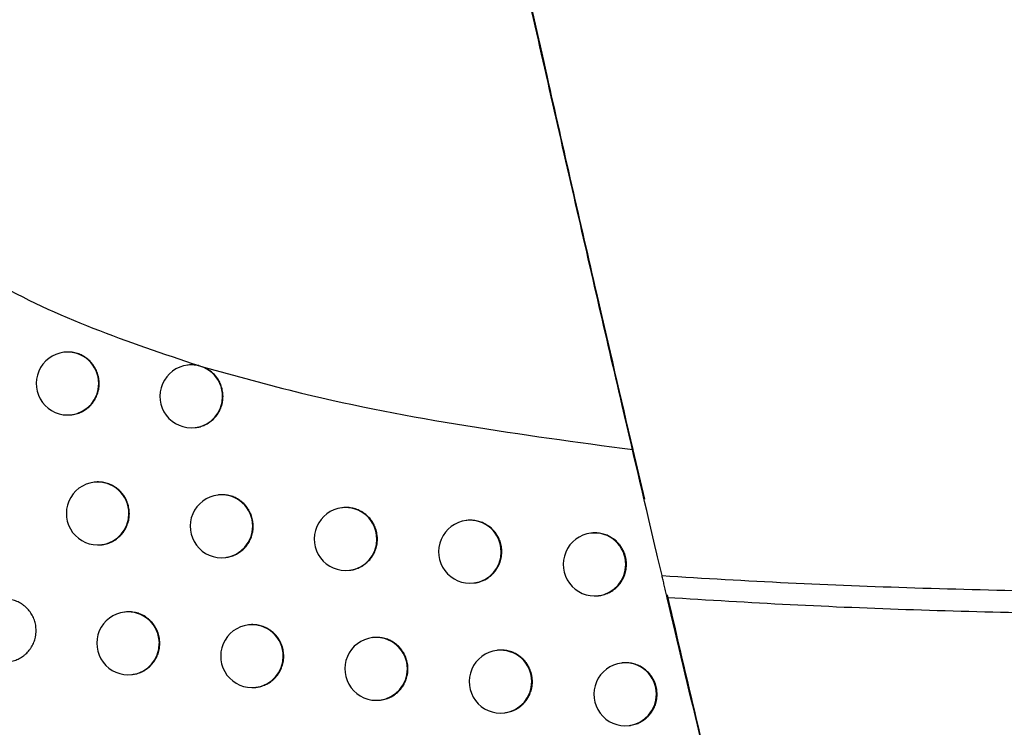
# Model space of a CAD drawing. Header units: millimetres. Extents: x -0.66 to 0.91, y -0.4 to 0.64.
# Tile 157 of 241: x 0.2946 to 0.3102, y 0.0045 to 0.0158. Entities that reach past the tile are written whole.
import ezdxf

# ---------------------------------------------------------------- set-up
doc = ezdxf.new("R2010")
doc.units = ezdxf.units.MM
doc.layers.add('FORMAT', color=7, linetype='Continuous')

msp = doc.modelspace()

# ---------------------------------------------------------------- linework, layer by layer
at = {"layer": 'FORMAT', "color": 7, "linetype": 'Continuous', "lineweight": 25}
for p, q in [((0.295299, 0.010477), (0.295291, 0.010476)), ((0.297267, 0.010274), (0.297259, 0.010273)), ((0.297435, 0.010265), (0.297496, 0.010247)), ((0.29541, 0.009483), (0.295417, 0.009484)), ((0.297378, 0.00928), (0.297386, 0.009281)), ((0.304336, 0.008929), (0.304521, 0.008145)), ((0.295778, 0.008412), (0.295771, 0.008411)), ((0.297747, 0.008209), (0.29774, 0.008208)), ((0.29972, 0.008006), (0.299713, 0.008006)), ((0.301698, 0.007804), (0.30169, 0.007803)), ((0.303679, 0.007602), (0.303672, 0.007602)), ((0.29589, 0.007419), (0.295897, 0.007419)), ((0.297859, 0.007215), (0.297866, 0.007216)), ((0.299832, 0.007013), (0.299839, 0.007013)), ((0.301809, 0.00681), (0.301816, 0.006811)), ((0.303791, 0.006609), (0.303798, 0.00661)), ((0.296262, 0.006349), (0.296255, 0.006348)), ((0.298232, 0.006146), (0.298224, 0.006145)), ((0.300206, 0.005943), (0.300198, 0.005942)), ((0.302184, 0.005741), (0.302176, 0.00574)), ((0.304166, 0.005539), (0.304158, 0.005538)), ((0.296374, 0.005355), (0.296381, 0.005356)), ((0.298343, 0.005152), (0.298351, 0.005153)), ((0.300317, 0.004949), (0.300325, 0.00495)), ((0.302295, 0.004747), (0.302303, 0.004748)), ((0.304277, 0.004545), (0.304285, 0.004546))]:
    msp.add_line(p, q, dxfattribs=at)
for centre, radius, start, end in [((0.295351, 0.00998), 0.0005, 96.834402, 276.834402), ((0.295348, 0.009982), 0.0004977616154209, 359.783656, 96.494217), ((0.297319, 0.009776), 0.0005, 96.834402, 276.834402), ((0.297316, 0.009778), 0.0004977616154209, 359.783656, 96.494217), ((0.295349, 0.009976), 0.0004962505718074, 277.081511, 0.459763), ((0.297317, 0.009772), 0.0004962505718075, 277.081511, 0.459763), ((0.29583, 0.007915), 0.0005, 96.834402, 276.834402), ((0.295827, 0.007917), 0.0004977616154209, 359.783656, 96.494217), ((0.297799, 0.007712), 0.0005, 96.834402, 276.834402), ((0.297796, 0.007714), 0.0004977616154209, 359.783656, 96.494217), ((0.299772, 0.007509), 0.0005, 96.834402, 276.834402), ((0.299769, 0.007511), 0.0004977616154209, 359.783656, 96.494217), ((0.295829, 0.007911), 0.0004962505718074, 277.081511, 0.459763), ((0.297797, 0.007708), 0.0004962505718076, 277.081511, 0.459763), ((0.30175, 0.007307), 0.0005, 96.834402, 276.834402), ((0.301746, 0.007309), 0.0004977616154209, 359.783656, 96.494217), ((0.303731, 0.007105), 0.0005, 96.834402, 276.834402), ((0.303728, 0.007107), 0.000497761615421, 359.783656, 96.494217), ((0.299771, 0.007505), 0.0004962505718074, 277.081511, 0.459763), ((0.301748, 0.007303), 0.0004962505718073, 277.081511, 0.459763), ((0.303729, 0.007101), 0.0004962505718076, 277.081511, 0.459763), ((0.296314, 0.005851), 0.0005, 96.834402, 276.834402), ((0.296311, 0.005853), 0.0004977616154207, 359.783656, 96.494217), ((0.298284, 0.005648), 0.0005000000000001, 96.834402, 276.834402), ((0.298281, 0.00565), 0.000497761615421, 359.783656, 96.494217), ((0.296312, 0.005847), 0.0004962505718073, 277.081511, 0.459763), ((0.300258, 0.005446), 0.0005, 96.834402, 276.834402), ((0.300255, 0.005447), 0.0004977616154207, 359.783656, 96.494217), ((0.298282, 0.005644), 0.0004962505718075, 277.081511, 0.459763), ((0.302236, 0.005243), 0.0005, 96.834402, 276.834402), ((0.302233, 0.005245), 0.0004977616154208, 359.783656, 96.494217), ((0.304218, 0.005042), 0.0005000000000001, 96.834402, 276.834402), ((0.304215, 0.005044), 0.0004977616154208, 359.783656, 96.494217), ((0.300256, 0.005442), 0.0004962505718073, 277.081511, 0.459763), ((0.302234, 0.005239), 0.0004962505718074, 277.081511, 0.459763), ((0.304216, 0.005038), 0.0004962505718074, 277.081511, 0.459763)]:
    msp.add_arc(centre, radius, start, end, dxfattribs=at)
for points, knots in [([(0.3048016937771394, 0.0069269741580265), (0.3047747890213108, 0.0070412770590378), (0.3045836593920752, 0.0078532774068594), (0.3041271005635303, 0.0098040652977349), (0.3033742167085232, 0.0130649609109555), (0.3025448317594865, 0.016720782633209), (0.3019803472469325, 0.0192532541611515), (0.3016838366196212, 0.0205949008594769), (0.3016091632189, 0.0209337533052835), (0.3015837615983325, 0.0210490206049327)], [0, 0, 0, 0, 0.0296635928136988, 0.2107282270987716, 0.4420087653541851, 0.6775114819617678, 0.913661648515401, 0.9706303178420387, 1, 1, 1, 1]), ([(0.302060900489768, 0.0189134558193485), (0.3009044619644, 0.0187277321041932), (0.2985954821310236, 0.0183569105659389), (0.2955478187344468, 0.0174045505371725), (0.2934216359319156, 0.0163004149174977), (0.2924573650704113, 0.0152426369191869), (0.2921478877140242, 0.0145330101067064), (0.292120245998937, 0.0139025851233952), (0.2923406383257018, 0.0132303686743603), (0.2929717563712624, 0.012390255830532), (0.2946523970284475, 0.0112006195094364), (0.2963057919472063, 0.0106445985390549), (0.2974352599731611, 0.0102647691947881)], [0, 0, 0, 0, 0.1891959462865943, 0.3777542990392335, 0.5177880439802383, 0.5720933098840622, 0.606256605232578, 0.6406772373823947, 0.6708837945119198, 0.7183599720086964, 0.8076059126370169, 1, 1, 1, 1]), ([(0.3020609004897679, 0.0189134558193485), (0.3020930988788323, 0.0187688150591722), (0.3022484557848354, 0.018070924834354), (0.3025477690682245, 0.0167340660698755), (0.3030823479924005, 0.0143660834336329), (0.3037112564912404, 0.0116152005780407), (0.3041449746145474, 0.0097498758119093), (0.3043357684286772, 0.0089293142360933)], [0, 0, 0, 0, 0.0470910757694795, 0.2272139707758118, 0.407352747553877, 0.7392928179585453, 1, 1, 1, 1]), ([(0.2958521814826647, 0.0099805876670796), (0.2958508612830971, 0.010008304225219), (0.2958488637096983, 0.0100502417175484), (0.2958368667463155, 0.0101052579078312), (0.2958246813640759, 0.0101458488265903), (0.2958039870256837, 0.0101980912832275), (0.2957768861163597, 0.0102475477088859), (0.2957439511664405, 0.0102929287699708), (0.2957073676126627, 0.0103353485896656), (0.2956656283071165, 0.0103729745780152), (0.2956197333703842, 0.0104048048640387), (0.2955713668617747, 0.010432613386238), (0.2955197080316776, 0.0104541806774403), (0.2954660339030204, 0.0104688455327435), (0.2954113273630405, 0.0104790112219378), (0.2953556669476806, 0.0104814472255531), (0.2953134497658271, 0.0104794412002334), (0.2952991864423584, 0.0104771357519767), (0.2952988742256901, 0.0104770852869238)], [0, 0, 0, 0, 0.0984127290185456, 0.148906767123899, 0.199772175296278, 0.2490285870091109, 0.3486756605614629, 0.3995410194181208, 0.448797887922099, 0.5484458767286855, 0.5993116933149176, 0.6485692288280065, 0.748218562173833, 0.7990850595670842, 0.8483433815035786, 0.9479943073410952, 0.9988616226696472, 1, 1, 1, 1]), ([(0.2974352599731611, 0.0102647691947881), (0.2974348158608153, 0.0102648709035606), (0.2974209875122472, 0.0102680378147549), (0.2973934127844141, 0.0102730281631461), (0.2973520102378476, 0.0102773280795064), (0.2973102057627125, 0.010276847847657), (0.2972813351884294, 0.0102772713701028), (0.2972672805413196, 0.0102737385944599), (0.297266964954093, 0.0102736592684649)], [0, 0, 0, 0, 0.0080648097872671, 0.2511143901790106, 0.4958638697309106, 0.7432461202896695, 0.9942347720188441, 1, 1, 1, 1]), ([(0.2973854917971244, 0.0092811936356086), (0.2973952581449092, 0.0092823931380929), (0.2974188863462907, 0.0092852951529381), (0.2974559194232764, 0.0092940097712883), (0.29749586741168, 0.0093066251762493), (0.2975344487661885, 0.0093226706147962), (0.297571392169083, 0.0093417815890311), (0.2976069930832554, 0.0093642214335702), (0.2976626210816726, 0.0094063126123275), (0.2977111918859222, 0.0094580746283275), (0.2977572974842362, 0.0095276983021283), (0.2977822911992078, 0.0095782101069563), (0.2978007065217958, 0.0096312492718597), (0.2978120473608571, 0.0096757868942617), (0.2978196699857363, 0.009724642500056), (0.2978221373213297, 0.0097736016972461), (0.2978195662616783, 0.0098331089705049), (0.2978101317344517, 0.0098888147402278), (0.2977938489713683, 0.0099426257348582), (0.2977731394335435, 0.0099948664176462), (0.297745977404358, 0.0100443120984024), (0.2977129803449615, 0.0100896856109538), (0.2976763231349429, 0.0101320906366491), (0.2976345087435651, 0.0101697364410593), (0.2975858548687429, 0.0102033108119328), (0.2975437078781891, 0.0102272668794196), (0.2975120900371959, 0.0102400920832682), (0.2974961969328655, 0.0102465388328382)], [0, 0, 0, 0, 0.0223323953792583, 0.0540298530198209, 0.0861893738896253, 0.1173330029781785, 0.1486944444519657, 0.1803932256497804, 0.2125540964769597, 0.3065407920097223, 0.3387028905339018, 0.4009288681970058, 0.4328561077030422, 0.4650181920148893, 0.5042283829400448, 0.5438764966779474, 0.5750174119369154, 0.6380163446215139, 0.6701744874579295, 0.7013154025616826, 0.7643143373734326, 0.7964724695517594, 0.827613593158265, 0.8906129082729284, 0.9227711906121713, 0.9611799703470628, 0.9999999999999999, 0.9999999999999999, 0.9999999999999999, 0.9999999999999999]), ([(0.2974961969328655, 0.0102465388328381), (0.2980183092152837, 0.010101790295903), (0.3002537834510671, 0.009482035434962), (0.3025646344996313, 0.0091691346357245), (0.3043357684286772, 0.0089293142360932)], [0, 0, 0, 0, 0.2335577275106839, 1, 1, 1, 1]), ([(0.2954172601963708, 0.0094845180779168), (0.2954270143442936, 0.0094857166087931), (0.295450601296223, 0.0094886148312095), (0.2954875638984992, 0.0094973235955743), (0.2955274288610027, 0.0095099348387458), (0.2955787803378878, 0.0095313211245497), (0.2956273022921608, 0.0095591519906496), (0.2956717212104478, 0.0095928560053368), (0.295713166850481, 0.0096302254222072), (0.2957498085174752, 0.00967277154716), (0.2957806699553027, 0.0097194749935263), (0.2958075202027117, 0.0097686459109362), (0.2958281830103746, 0.0098210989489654), (0.2958428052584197, 0.0098790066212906), (0.2958507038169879, 0.0099278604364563), (0.2958516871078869, 0.0099629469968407), (0.2958521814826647, 0.0099805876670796)], [0, 0, 0, 0, 0.0410924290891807, 0.0993674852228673, 0.158492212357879, 0.2157435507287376, 0.3315646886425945, 0.3906863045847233, 0.4479354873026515, 0.563752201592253, 0.6228714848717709, 0.6801201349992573, 0.7959357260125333, 0.8550543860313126, 0.9271248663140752, 1, 1, 1, 1]), ([(0.2963318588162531, 0.0079158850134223), (0.2963305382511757, 0.0079436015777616), (0.2963285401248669, 0.0079855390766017), (0.2963165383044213, 0.0080405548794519), (0.2963043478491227, 0.0080811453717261), (0.2962836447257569, 0.008133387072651), (0.2962565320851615, 0.0081828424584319), (0.2962235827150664, 0.0082282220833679), (0.2961869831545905, 0.008270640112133), (0.296145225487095, 0.0083082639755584), (0.2960993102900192, 0.0083400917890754), (0.2960509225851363, 0.008367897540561), (0.295999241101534, 0.0083894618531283), (0.2959455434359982, 0.008404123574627), (0.2958908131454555, 0.0084142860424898), (0.2958351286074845, 0.00841671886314), (0.2957928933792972, 0.0084147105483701), (0.2957786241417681, 0.0084124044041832), (0.2957783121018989, 0.0084123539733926)], [0, 0, 0, 0, 0.0984139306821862, 0.148908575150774, 0.1997745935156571, 0.2490316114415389, 0.348679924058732, 0.3995459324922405, 0.4488030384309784, 0.5484515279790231, 0.5993176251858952, 0.6485748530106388, 0.7482235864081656, 0.799089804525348, 0.8483472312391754, 0.9479963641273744, 0.9988627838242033, 1, 1, 1, 1]), ([(0.2983018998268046, 0.0077127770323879), (0.2983005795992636, 0.0077404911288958), (0.298298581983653, 0.0077824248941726), (0.2982865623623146, 0.0078374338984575), (0.298274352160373, 0.0078780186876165), (0.2982536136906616, 0.0079302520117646), (0.298226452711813, 0.0079796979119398), (0.2981934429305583, 0.0080250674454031), (0.298156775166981, 0.0080674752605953), (0.2981149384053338, 0.0081050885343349), (0.2980689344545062, 0.0081369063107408), (0.2980204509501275, 0.0081647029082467), (0.2979686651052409, 0.0081862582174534), (0.297914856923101, 0.0082009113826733), (0.2978600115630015, 0.0082110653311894), (0.2978042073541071, 0.0082134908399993), (0.2977618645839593, 0.0082114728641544), (0.2977475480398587, 0.0082091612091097), (0.2977472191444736, 0.0082091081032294)], [0, 0, 0, 0, 0.0984038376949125, 0.148893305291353, 0.199754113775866, 0.2490060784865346, 0.348644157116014, 0.3995049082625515, 0.4487576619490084, 0.5483972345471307, 0.5992586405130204, 0.6485145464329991, 0.7481604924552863, 0.7990251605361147, 0.8482840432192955, 0.94793607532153, 0.9988039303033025, 1, 1, 1, 1]), ([(0.3002761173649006, 0.0075101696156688), (0.3002747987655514, 0.0075378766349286), (0.3002728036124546, 0.0075797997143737), (0.3002607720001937, 0.0076347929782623), (0.3002485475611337, 0.007675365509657), (0.3002277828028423, 0.0077275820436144), (0.3002005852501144, 0.007777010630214), (0.3001675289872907, 0.0078223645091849), (0.3001308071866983, 0.0078647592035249), (0.3000889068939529, 0.0079023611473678), (0.3000428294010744, 0.0079341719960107), (0.2999942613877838, 0.0079619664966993), (0.2999423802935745, 0.0079835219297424), (0.2998884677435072, 0.0079981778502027), (0.2998335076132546, 0.0080083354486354), (0.2997775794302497, 0.0080107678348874), (0.2997350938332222, 0.0080087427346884), (0.2997206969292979, 0.008006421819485), (0.2997203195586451, 0.0080063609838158)], [0, 0, 0, 0, 0.0983667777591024, 0.1488373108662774, 0.199679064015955, 0.2489124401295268, 0.3485127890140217, 0.399354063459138, 0.4485928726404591, 0.5482037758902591, 0.5990499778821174, 0.6483043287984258, 0.7479466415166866, 0.7988088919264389, 0.8480785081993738, 0.9477519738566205, 0.9986304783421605, 1, 1, 1, 1]), ([(0.2958967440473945, 0.0074197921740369), (0.2959065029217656, 0.0074209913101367), (0.295930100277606, 0.0074238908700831), (0.2959670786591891, 0.0074326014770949), (0.2960069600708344, 0.0074452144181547), (0.2960583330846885, 0.0074666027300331), (0.2961068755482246, 0.0074944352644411), (0.2961513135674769, 0.0075281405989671), (0.2961927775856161, 0.0075655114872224), (0.2962294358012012, 0.0076080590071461), (0.2962603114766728, 0.0076547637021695), (0.2962871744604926, 0.00770393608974), (0.296307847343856, 0.0077563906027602), (0.2963224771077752, 0.0078143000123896), (0.2963303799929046, 0.0078631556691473), (0.2963313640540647, 0.0078982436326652), (0.2963318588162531, 0.0079158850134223)], [0, 0, 0, 0, 0.0410936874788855, 0.0993662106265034, 0.1584883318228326, 0.2157382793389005, 0.3315565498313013, 0.3906766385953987, 0.4479258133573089, 0.5637424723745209, 0.6228616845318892, 0.680111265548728, 0.7959287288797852, 0.8550483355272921, 0.9271218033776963, 1, 1, 1, 1]), ([(0.2978657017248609, 0.0072170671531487), (0.2978892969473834, 0.0072204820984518), (0.2979269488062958, 0.0072259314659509), (0.2979761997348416, 0.0072420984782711), (0.2980148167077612, 0.0072580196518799), (0.2980517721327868, 0.0072771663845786), (0.2980873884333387, 0.0072995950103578), (0.2981318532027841, 0.0073332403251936), (0.2981720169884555, 0.0073725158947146), (0.2982068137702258, 0.0074163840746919), (0.2982377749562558, 0.0074630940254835), (0.2982627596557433, 0.0075135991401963), (0.2982812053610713, 0.0075666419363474), (0.2982924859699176, 0.0076111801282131), (0.2983004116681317, 0.0076600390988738), (0.2983014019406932, 0.0076951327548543), (0.2983018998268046, 0.0077127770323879)], [0, 0, 0, 0, 0.0992325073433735, 0.1583493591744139, 0.2155998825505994, 0.2732508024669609, 0.3315218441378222, 0.3906423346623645, 0.5050310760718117, 0.5637221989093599, 0.6228450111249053, 0.7372309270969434, 0.7959207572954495, 0.855042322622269, 0.9271186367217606, 1, 1, 1, 1]), ([(0.3022545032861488, 0.007308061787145), (0.3022531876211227, 0.0073357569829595), (0.302251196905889, 0.007377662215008), (0.3022391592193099, 0.007432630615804), (0.3022269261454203, 0.0074731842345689), (0.3022061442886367, 0.0075253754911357), (0.3021789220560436, 0.0075747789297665), (0.3021458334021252, 0.0076201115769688), (0.3021090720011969, 0.0076624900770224), (0.302067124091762, 0.0077000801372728), (0.3020209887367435, 0.0077318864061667), (0.3019723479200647, 0.0077596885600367), (0.3019203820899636, 0.0077812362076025), (0.301866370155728, 0.0077959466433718), (0.301825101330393, 0.007803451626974), (0.301783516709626, 0.0078076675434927), (0.3017414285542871, 0.0078075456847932), (0.3017124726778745, 0.0078070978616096), (0.3016980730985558, 0.0078041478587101), (0.3016976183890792, 0.0078040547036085)], [0, 0, 0, 0, 0.0982942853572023, 0.1487277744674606, 0.1995322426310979, 0.2487292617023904, 0.3482558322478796, 0.3990590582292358, 0.4482698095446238, 0.5478231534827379, 0.5986389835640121, 0.6478868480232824, 0.7475151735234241, 0.7983692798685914, 0.8476543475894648, 0.8972838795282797, 0.9474468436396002, 0.9983404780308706, 1, 1, 1, 1]), ([(0.3042370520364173, 0.0071064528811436), (0.3042357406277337, 0.0071341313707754), (0.3042337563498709, 0.0071760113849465), (0.3042217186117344, 0.0072309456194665), (0.3042094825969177, 0.0072714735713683), (0.3041886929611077, 0.0073236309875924), (0.3041614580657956, 0.0073730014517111), (0.3041283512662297, 0.0074183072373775), (0.304091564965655, 0.0074606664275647), (0.3040495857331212, 0.0074982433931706), (0.3040034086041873, 0.007530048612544), (0.303954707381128, 0.0075578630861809), (0.3039026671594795, 0.0075794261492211), (0.3038485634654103, 0.0075941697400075), (0.3038072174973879, 0.007601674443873), (0.3037655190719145, 0.007605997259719), (0.303723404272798, 0.0076055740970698), (0.3036940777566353, 0.0076059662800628), (0.3036796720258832, 0.0076023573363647), (0.3036791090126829, 0.007602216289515)], [0, 0, 0, 0, 0.0982037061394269, 0.1485909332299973, 0.1993488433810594, 0.2485004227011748, 0.3479347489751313, 0.3986903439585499, 0.4478673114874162, 0.5473511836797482, 0.5981301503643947, 0.6473747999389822, 0.7469953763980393, 0.7978440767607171, 0.8471576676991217, 0.8968156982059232, 0.9470070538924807, 0.9979288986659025, 0.9999999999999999, 0.9999999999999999, 0.9999999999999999, 0.9999999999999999]), ([(0.2998390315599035, 0.0070138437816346), (0.2998487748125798, 0.0070150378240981), (0.2998724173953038, 0.0070179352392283), (0.2999095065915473, 0.0070266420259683), (0.2999626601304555, 0.0070433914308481), (0.3000135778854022, 0.007067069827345), (0.3000609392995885, 0.0070968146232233), (0.3001056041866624, 0.0071305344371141), (0.300145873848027, 0.0071698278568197), (0.3001807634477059, 0.0072137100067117), (0.3002041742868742, 0.007248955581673), (0.3002311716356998, 0.0072981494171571), (0.3002519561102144, 0.0073506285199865), (0.300266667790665, 0.0074085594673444), (0.3002746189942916, 0.0074574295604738), (0.3002756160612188, 0.0074925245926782), (0.3002761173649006, 0.0075101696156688)], [0, 0, 0, 0, 0.0408555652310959, 0.0991384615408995, 0.1582707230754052, 0.2726989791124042, 0.3314103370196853, 0.3905535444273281, 0.5049792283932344, 0.5636899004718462, 0.622832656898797, 0.6800898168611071, 0.7959234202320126, 0.855052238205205, 0.9271234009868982, 1, 1, 1, 1]), ([(0.301816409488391, 0.006811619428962), (0.3018260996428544, 0.0068128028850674), (0.3018497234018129, 0.0068156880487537), (0.3018868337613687, 0.0068243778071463), (0.3019535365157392, 0.0068453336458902), (0.3020167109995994, 0.0068780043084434), (0.3020724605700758, 0.006920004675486), (0.3021037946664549, 0.0069480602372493), (0.3021325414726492, 0.0069784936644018), (0.3021589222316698, 0.0070116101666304), (0.3021823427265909, 0.0070467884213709), (0.302209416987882, 0.007096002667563), (0.3022302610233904, 0.0071484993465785), (0.3022450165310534, 0.0072064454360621), (0.3022529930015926, 0.0072553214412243), (0.3022539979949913, 0.007290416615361), (0.3022545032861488, 0.007308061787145)], [0, 0, 0, 0, 0.0405612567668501, 0.0988848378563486, 0.1580581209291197, 0.3310373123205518, 0.3902310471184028, 0.4475416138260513, 0.5052533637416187, 0.5635867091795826, 0.6227717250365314, 0.6800452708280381, 0.7959130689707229, 0.8550605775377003, 0.9271272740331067, 1, 1, 1, 1]), ([(0.3037979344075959, 0.0066098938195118), (0.3038075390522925, 0.0066110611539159), (0.3038311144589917, 0.0066139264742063), (0.3038682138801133, 0.0066225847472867), (0.3039216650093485, 0.0066393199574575), (0.3039728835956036, 0.0066630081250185), (0.3040205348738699, 0.0066927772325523), (0.3040544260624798, 0.0067182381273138), (0.304085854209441, 0.0067463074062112), (0.3041146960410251, 0.0067767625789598), (0.3041411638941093, 0.006809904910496), (0.3041646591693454, 0.0068451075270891), (0.3041918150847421, 0.0068943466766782), (0.3042127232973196, 0.0069468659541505), (0.3042275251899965, 0.0070048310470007), (0.3042355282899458, 0.007053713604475), (0.3042365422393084, 0.0070888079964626), (0.3042370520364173, 0.0071064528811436)], [0, 0, 0, 0, 0.0401138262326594, 0.0984627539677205, 0.1576614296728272, 0.27225740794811, 0.331055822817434, 0.390287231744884, 0.4476193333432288, 0.5053530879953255, 0.5637093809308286, 0.6229188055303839, 0.680180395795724, 0.7960254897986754, 0.8551631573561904, 0.9271784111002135, 1, 1, 1, 1]), ([(0.3048016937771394, 0.0069269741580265), (0.3054705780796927, 0.0068871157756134), (0.3068086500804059, 0.0068073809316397), (0.3088438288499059, 0.0067293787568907), (0.3109050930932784, 0.0066773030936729), (0.3122962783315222, 0.0066685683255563), (0.312992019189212, 0.0066642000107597)], [0, 0, 0, 0, 0.2456240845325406, 0.4913595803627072, 0.7456255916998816, 1, 1, 1, 1]), ([(0.304884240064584, 0.0065767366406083), (0.3048772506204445, 0.0066063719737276), (0.3048630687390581, 0.0066665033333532), (0.3048425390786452, 0.0067535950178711), (0.3048230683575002, 0.006836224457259), (0.3048097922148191, 0.0068925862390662), (0.3048030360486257, 0.0069212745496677), (0.3048016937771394, 0.0069269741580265)], [0, 0, 0, 0, 0.2318367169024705, 0.4704066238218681, 0.702234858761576, 0.9408419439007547, 1, 1, 1, 1]), ([(0.3048815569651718, 0.0066228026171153), (0.305191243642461, 0.0053067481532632), (0.3059829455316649, 0.0019423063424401), (0.3068067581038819, -0.0014144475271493), (0.3073083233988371, -0.0034581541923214)], [0, 0, 0, 0, 0.3911657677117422, 0.9999999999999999, 0.9999999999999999, 0.9999999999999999, 0.9999999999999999]), ([(0.312861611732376, 0.0063088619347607), (0.3128522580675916, 0.0063088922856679), (0.3121704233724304, 0.0063111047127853), (0.310816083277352, 0.0063254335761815), (0.3088182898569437, 0.0063771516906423), (0.3068401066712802, 0.0064565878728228), (0.3055362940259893, 0.006536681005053), (0.304884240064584, 0.0065767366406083)], [0, 0, 0, 0, 0.0035103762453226, 0.255888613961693, 0.5083752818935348, 0.754131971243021, 1, 1, 1, 1]), ([(0.3069577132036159, -0.0020425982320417), (0.3066073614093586, -0.0006072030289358), (0.3059066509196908, 0.0022636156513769), (0.3052250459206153, 0.0051390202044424), (0.304884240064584, 0.0065767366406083)], [0, 0, 0, 0, 0.4999950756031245, 1, 1, 1, 1]), ([(0.29484924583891, 0.0060557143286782), (0.2948479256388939, 0.0060834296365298), (0.2948459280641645, 0.0061253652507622), (0.2948339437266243, 0.0061803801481), (0.2948217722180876, 0.0062209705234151), (0.2948011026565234, 0.006273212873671), (0.2947740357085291, 0.0063226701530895), (0.294741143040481, 0.0063680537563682), (0.2947046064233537, 0.0064104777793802), (0.2946629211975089, 0.006448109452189), (0.2946170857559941, 0.0064799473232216), (0.2945687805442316, 0.0065077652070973), (0.2945171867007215, 0.0065293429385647), (0.2944635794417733, 0.0065440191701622), (0.2944089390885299, 0.0065541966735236), (0.2943533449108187, 0.0065566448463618), (0.2943111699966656, 0.0065546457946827), (0.294296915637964, 0.0065523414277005), (0.2942965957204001, 0.0065522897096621)], [0, 0, 0, 0, 0.098403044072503, 0.1488921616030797, 0.1997526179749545, 0.2490041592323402, 0.3486413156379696, 0.399501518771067, 0.4487555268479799, 0.5483975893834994, 0.5992602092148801, 0.648518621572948, 0.7481695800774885, 0.7990367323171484, 0.8482997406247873, 0.9479600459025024, 0.9988320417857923, 1, 1, 1, 1]), ([(0.2968159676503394, 0.0058522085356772), (0.2968146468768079, 0.0058799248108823), (0.2968126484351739, 0.0059218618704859), (0.2968006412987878, 0.0059768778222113), (0.2967884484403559, 0.0060174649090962), (0.2967729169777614, 0.0060566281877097), (0.2967543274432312, 0.0060941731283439), (0.2967324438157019, 0.0061303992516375), (0.2967076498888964, 0.0061645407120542), (0.2966801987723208, 0.0061963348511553), (0.2966503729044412, 0.006225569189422), (0.2966178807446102, 0.0062524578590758), (0.2965833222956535, 0.0062764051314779), (0.2965349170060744, 0.0063042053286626), (0.2964832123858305, 0.0063257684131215), (0.2964294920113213, 0.0063404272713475), (0.2963747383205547, 0.0063505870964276), (0.2963190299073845, 0.0063530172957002), (0.2962767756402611, 0.0063510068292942), (0.2962624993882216, 0.006348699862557), (0.2962621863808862, 0.006348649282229)], [0, 0, 0, 0, 0.0983966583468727, 0.1488824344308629, 0.1997395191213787, 0.2489878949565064, 0.2985807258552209, 0.348707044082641, 0.3995641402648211, 0.4488124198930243, 0.498405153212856, 0.5485313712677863, 0.599388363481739, 0.6486366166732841, 0.7482672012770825, 0.7991241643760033, 0.848372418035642, 0.9480030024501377, 0.9988599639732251, 1, 1, 1, 1]), ([(0.2987868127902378, 0.005649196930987), (0.2987854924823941, 0.0056769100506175), (0.2987834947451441, 0.0057188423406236), (0.2987714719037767, 0.0057738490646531), (0.2987592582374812, 0.0058144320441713), (0.2987385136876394, 0.0058666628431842), (0.2987113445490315, 0.0059161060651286), (0.2986783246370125, 0.0059614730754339), (0.2986416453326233, 0.0060038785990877), (0.2985997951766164, 0.0060414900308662), (0.2985537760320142, 0.0060733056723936), (0.2985052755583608, 0.0061011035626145), (0.2984534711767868, 0.006122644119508), (0.2983996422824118, 0.0061373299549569), (0.2983585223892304, 0.0061448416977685), (0.2983171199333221, 0.0061489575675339), (0.2982751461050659, 0.0061491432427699), (0.2982465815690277, 0.0061478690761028), (0.298232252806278, 0.0061455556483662), (0.2982319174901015, 0.0061455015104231)], [0, 0, 0, 0, 0.0983903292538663, 0.1488728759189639, 0.1997267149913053, 0.2489719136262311, 0.3485962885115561, 0.3994500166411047, 0.4486965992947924, 0.548323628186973, 0.5991785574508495, 0.6484298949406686, 0.7480665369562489, 0.7989263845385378, 0.848182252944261, 0.8977826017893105, 0.9479164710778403, 0.9987811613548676, 0.9999999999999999, 0.9999999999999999, 0.9999999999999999, 0.9999999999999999]), ([(0.294414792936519, 0.0055609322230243), (0.2944244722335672, 0.0055616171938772), (0.2944481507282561, 0.0055632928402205), (0.2944849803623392, 0.0055726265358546), (0.2945249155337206, 0.0055850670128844), (0.2945633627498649, 0.0056011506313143), (0.294600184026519, 0.0056202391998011), (0.2946356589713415, 0.0056426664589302), (0.2946690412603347, 0.0056680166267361), (0.2947104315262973, 0.0057053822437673), (0.2947470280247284, 0.0057479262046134), (0.294777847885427, 0.0057946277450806), (0.2948046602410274, 0.0058437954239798), (0.2948252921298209, 0.0058962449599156), (0.2948398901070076, 0.0059541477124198), (0.2948477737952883, 0.0060029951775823), (0.2948487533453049, 0.0060380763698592), (0.29484924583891, 0.0060557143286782)], [0, 0, 0, 0, 0.0405869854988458, 0.0992880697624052, 0.1584209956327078, 0.2156775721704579, 0.2733346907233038, 0.3316122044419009, 0.3907395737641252, 0.4479886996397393, 0.5638055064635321, 0.6229250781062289, 0.6801684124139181, 0.7959733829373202, 0.8550867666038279, 0.9271411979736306, 1, 1, 1, 1]), ([(0.2963805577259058, 0.0053565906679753), (0.2964041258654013, 0.0053600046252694), (0.2964417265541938, 0.005365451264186), (0.2964909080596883, 0.0053816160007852), (0.296542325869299, 0.0054028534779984), (0.2965908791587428, 0.0054307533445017), (0.2966353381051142, 0.0054644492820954), (0.2966768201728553, 0.0055018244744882), (0.296713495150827, 0.0055443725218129), (0.2967443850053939, 0.0055910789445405), (0.2967712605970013, 0.0056402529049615), (0.296791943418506, 0.0056927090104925), (0.2968065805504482, 0.0057506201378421), (0.2968144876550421, 0.0057994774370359), (0.2968154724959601, 0.0058345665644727), (0.2968159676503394, 0.0058522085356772)], [0, 0, 0, 0, 0.0993011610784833, 0.1584254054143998, 0.2156785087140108, 0.3315031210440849, 0.3906263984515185, 0.4478797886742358, 0.5637049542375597, 0.622828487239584, 0.6800827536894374, 0.7959097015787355, 0.8550341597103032, 0.9271146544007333, 1, 1, 1, 1]), ([(0.300761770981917, 0.0054466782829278), (0.3007604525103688, 0.0054743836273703), (0.3007584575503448, 0.0055163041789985), (0.3007464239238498, 0.0055712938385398), (0.3007341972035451, 0.0056118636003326), (0.3007134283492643, 0.0056640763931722), (0.3006862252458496, 0.0057135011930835), (0.3006531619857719, 0.0057588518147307), (0.3006164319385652, 0.0058012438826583), (0.3005745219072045, 0.0058388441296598), (0.3005284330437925, 0.0058706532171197), (0.3004798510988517, 0.0058984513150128), (0.3004279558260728, 0.0059199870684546), (0.3003740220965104, 0.0059346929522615), (0.3003328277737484, 0.0059421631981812), (0.3002913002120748, 0.0059464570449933), (0.300249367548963, 0.0059459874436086), (0.3002203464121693, 0.0059463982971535), (0.3002061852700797, 0.0059428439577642), (0.3002058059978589, 0.0059427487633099)], [0, 0, 0, 0, 0.098350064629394, 0.1488120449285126, 0.1996451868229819, 0.2488701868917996, 0.3484535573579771, 0.3992861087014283, 0.4485177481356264, 0.5481140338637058, 0.5989526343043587, 0.6482028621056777, 0.7478367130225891, 0.7986945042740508, 0.8479630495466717, 0.8975760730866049, 0.9477225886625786, 0.9985998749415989, 1, 1, 1, 1]), ([(0.2983504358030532, 0.0051534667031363), (0.2983740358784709, 0.0051568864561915), (0.2984116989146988, 0.0051623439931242), (0.2984740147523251, 0.0051827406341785), (0.2985248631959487, 0.0052061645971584), (0.2985721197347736, 0.0052359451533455), (0.2986278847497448, 0.0052780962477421), (0.2986764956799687, 0.0053298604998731), (0.2987150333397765, 0.0053880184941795), (0.2987352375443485, 0.0054248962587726), (0.298752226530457, 0.0054631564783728), (0.2987661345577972, 0.0055031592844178), (0.2987773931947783, 0.0055475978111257), (0.2987853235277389, 0.0055964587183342), (0.2987863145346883, 0.0056315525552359), (0.2987868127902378, 0.005649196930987)], [0, 0, 0, 0, 0.0992410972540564, 0.1583775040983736, 0.2728022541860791, 0.3315116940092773, 0.3906528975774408, 0.5634859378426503, 0.6226292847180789, 0.6798986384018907, 0.7375686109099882, 0.7958590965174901, 0.8549995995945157, 0.9270971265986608, 1, 1, 1, 1]), ([(0.3027408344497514, 0.0052446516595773), (0.302739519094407, 0.0052723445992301), (0.3027375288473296, 0.0053142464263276), (0.3027254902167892, 0.0053692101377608), (0.3027132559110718, 0.0054097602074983), (0.3026924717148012, 0.00546194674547), (0.302665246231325, 0.0055113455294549), (0.3026321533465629, 0.0055566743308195), (0.3025953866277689, 0.0055990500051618), (0.302553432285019, 0.0056366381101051), (0.302507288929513, 0.0056684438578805), (0.3024586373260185, 0.0056962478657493), (0.3024066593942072, 0.0057177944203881), (0.3023526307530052, 0.0057325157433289), (0.3023113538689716, 0.0057400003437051), (0.3022697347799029, 0.0057443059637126), (0.302227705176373, 0.0057438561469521), (0.3021985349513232, 0.0057442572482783), (0.3021842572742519, 0.0057406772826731), (0.3021837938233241, 0.0057405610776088)], [0, 0, 0, 0, 0.0982826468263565, 0.1487101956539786, 0.1995086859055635, 0.2486998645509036, 0.3482145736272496, 0.399011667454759, 0.4482182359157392, 0.5477629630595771, 0.5985742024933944, 0.6478220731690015, 0.7474502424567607, 0.7983040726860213, 0.8475934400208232, 0.8972272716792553, 0.9473945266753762, 0.9982924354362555, 0.9999999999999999, 0.9999999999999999, 0.9999999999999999, 0.9999999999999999]), ([(0.3047239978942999, 0.0050431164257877), (0.3047226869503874, 0.0050707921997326), (0.3047207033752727, 0.0051126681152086), (0.3047086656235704, 0.0051675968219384), (0.3046964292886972, 0.0052081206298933), (0.3046756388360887, 0.005260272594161), (0.3046484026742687, 0.0053096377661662), (0.3046152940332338, 0.0053549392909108), (0.304578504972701, 0.0053972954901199), (0.304536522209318, 0.0054348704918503), (0.3044903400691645, 0.0054666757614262), (0.304441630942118, 0.005494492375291), (0.304389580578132, 0.0055160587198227), (0.3043354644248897, 0.0055308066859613), (0.3042941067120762, 0.0055383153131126), (0.3042523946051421, 0.0055426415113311), (0.3042102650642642, 0.0055422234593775), (0.3041809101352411, 0.0055426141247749), (0.3041664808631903, 0.0055389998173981), (0.3041658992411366, 0.005538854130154)], [0, 0, 0, 0, 0.098188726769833, 0.1485683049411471, 0.1993185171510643, 0.2484625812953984, 0.3478816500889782, 0.3986293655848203, 0.4478007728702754, 0.5472732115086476, 0.5980461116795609, 0.647290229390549, 0.7469095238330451, 0.7977573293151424, 0.8470756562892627, 0.8967384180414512, 0.9469344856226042, 0.9978610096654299, 1, 1, 1, 1]), ([(0.3003245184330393, 0.0049503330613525), (0.3003342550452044, 0.0049515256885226), (0.3003578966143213, 0.0049544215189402), (0.3003949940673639, 0.0049631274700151), (0.3004615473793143, 0.0049840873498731), (0.3005245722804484, 0.0050167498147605), (0.3005801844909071, 0.0050587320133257), (0.3006114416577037, 0.0050867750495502), (0.3006401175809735, 0.0051171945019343), (0.3006664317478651, 0.0051502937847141), (0.3006897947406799, 0.005185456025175), (0.300716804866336, 0.0052346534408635), (0.3007375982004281, 0.0052871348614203), (0.3007523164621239, 0.0053450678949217), (0.3007602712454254, 0.0053939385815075), (0.3007612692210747, 0.0054290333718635), (0.3007617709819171, 0.0054466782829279)], [0, 0, 0, 0, 0.0408225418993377, 0.0991216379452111, 0.158270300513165, 0.3311547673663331, 0.3903156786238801, 0.4476025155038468, 0.5052901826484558, 0.5635987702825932, 0.6227580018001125, 0.680027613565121, 0.7958865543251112, 0.8550284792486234, 0.927111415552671, 1, 1, 1, 1]), ([(0.3023025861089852, 0.0047481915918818), (0.3023122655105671, 0.0047493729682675), (0.3023358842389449, 0.0047522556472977), (0.3023729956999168, 0.004760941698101), (0.3024397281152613, 0.0047818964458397), (0.3025029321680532, 0.0048145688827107), (0.3025587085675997, 0.0048565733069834), (0.3025900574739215, 0.004884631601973), (0.3026188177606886, 0.0049150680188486), (0.3026452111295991, 0.0049481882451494), (0.302668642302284, 0.0049833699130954), (0.3026957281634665, 0.0050325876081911), (0.3027165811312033, 0.0050850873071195), (0.3027313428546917, 0.0051430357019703), (0.3027393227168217, 0.0051919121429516), (0.302740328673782, 0.0052270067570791), (0.3027408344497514, 0.0052446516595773)], [0, 0, 0, 0, 0.0405039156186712, 0.0988336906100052, 0.1580132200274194, 0.3310146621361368, 0.3902161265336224, 0.447531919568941, 0.5052489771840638, 0.5635877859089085, 0.6227785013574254, 0.6800526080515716, 0.7959217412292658, 0.8550701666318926, 0.9271320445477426, 1, 1, 1, 1]), ([(0.3042847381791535, 0.0045465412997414), (0.3042943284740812, 0.0045477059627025), (0.3043178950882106, 0.0045505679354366), (0.3043549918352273, 0.0045592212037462), (0.3044084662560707, 0.0045759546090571), (0.3044597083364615, 0.0045996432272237), (0.3045073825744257, 0.0046294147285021), (0.3045412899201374, 0.0046548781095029), (0.3045727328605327, 0.0046829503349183), (0.3046015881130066, 0.0047134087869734), (0.3046280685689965, 0.0047465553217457), (0.3046515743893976, 0.0047817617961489), (0.3046787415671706, 0.0048310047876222), (0.3046996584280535, 0.0048835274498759), (0.304714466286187, 0.0049414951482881), (0.3047224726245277, 0.0049903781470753), (0.3047234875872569, 0.0050254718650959), (0.3047239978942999, 0.0050431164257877)], [0, 0, 0, 0, 0.0400432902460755, 0.0983999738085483, 0.1576064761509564, 0.2722205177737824, 0.3310283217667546, 0.390269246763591, 0.4476076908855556, 0.5053478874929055, 0.563710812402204, 0.6229271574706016, 0.6801893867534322, 0.796036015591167, 0.8551747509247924, 0.9271841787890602, 1, 1, 1, 1])]:
    msp.add_open_spline(points, degree=3, knots=knots, dxfattribs=at)

doc.saveas('drawing.dxf')
